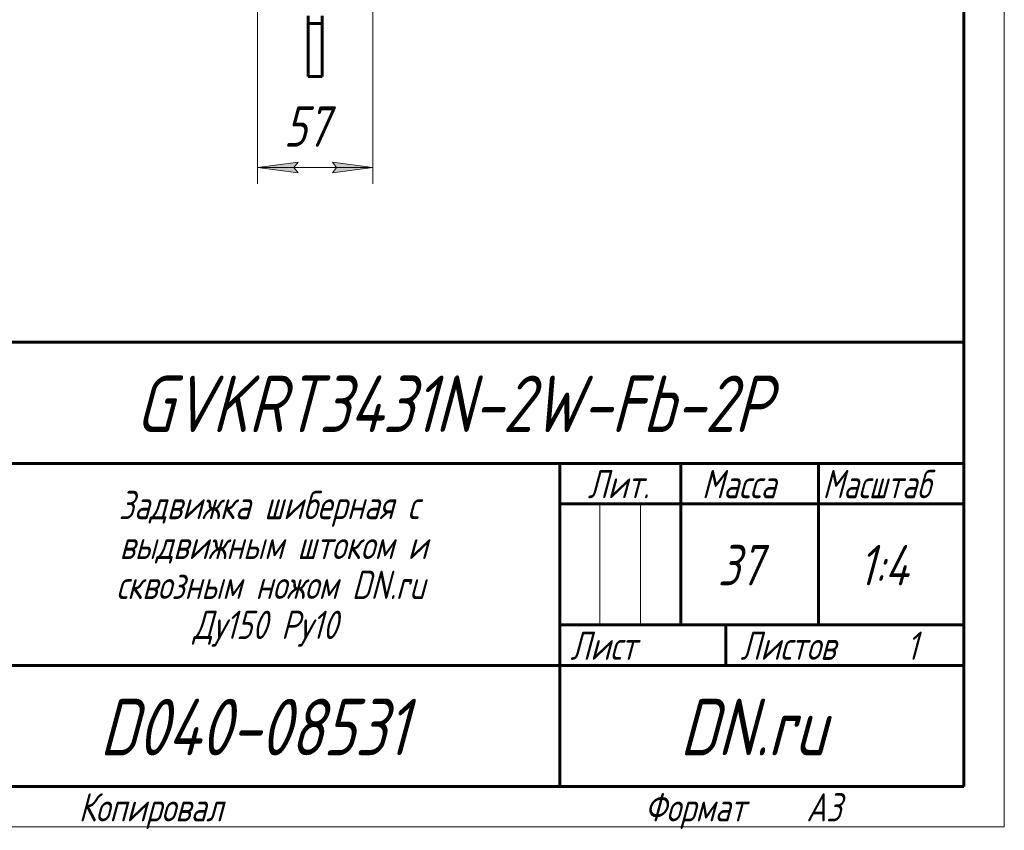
# Model space of a CAD drawing. Header units: millimetres. Extents: x -23 to 297, y 0 to 427.
# Tile 5 of 8: x 175 to 297, y 0 to 100. Entities that reach past the tile are written whole.
import ezdxf

# ---------------------------------------------------------------- set-up
doc = ezdxf.new("R2010")
doc.units = ezdxf.units.MM
doc.linetypes.add('K5LT_BASIC', pattern=[0])
doc.linetypes.add('K5LT_THIN', pattern=[0])
doc.layers.add('Системный слой', color=7, linetype='Continuous')
doc.layers.add('Системный слой (1)', color=7, linetype='Continuous', true_color=0x6c6c6c)
doc.styles.add('KDIMTEXTSTYLE', font='txt', dxfattribs={"width": 0.96, "oblique": 15, "height": 5})
doc.styles.add('KTEXTSTYLE', font='txt', dxfattribs={"width": 0.96, "height": 5})
doc.dimstyles.new('KDIMSTYLE (0.25)', dxfattribs={"dimtxt": 5, "dimasz": 1, "dimexe": 2, "dimexo": 0, "dimgap": 1, "dimtad": 1, "dimlfac": 4, "dimtxsty": 'KDIMTEXTSTYLE', "dimsah": 1, "dimcen": 0, "dimdle": 1, "dimadec": 0, "dimazin": 0, "dimtfac": 0.667, "dimtmove": 0, "dimatfit": 3, "dimfxl": 1, "dimtvp": 1, "dimtolj": 1, "dimtzin": 0, "dimarcsym": 0})

# ---------------------------------------------------------------- blocks, each defined once
blk = doc.blocks.new('D2')
at = {"layer": 'Системный слой (1)'}
for points in [[(130.72, 166.34), (134.49, 169.69), (129.98, 167.43), (130.77, 167.16)], [(84.81, 136.05), (89.32, 138.31), (88.53, 138.58), (88.58, 139.4)]]:
    blk.add_hatch(color=7, dxfattribs=at).paths.add_polyline_path(points)
at = {"layer": 'Системный слой (1)', "color": 7, "linetype": 'K5LT_THIN', "lineweight": 18}
for p, q in [((134.49, 169.69), (84.81, 136.05)), ((129.98, 167.43), (134.49, 169.69)), ((134.49, 169.69), (130.72, 166.34)), ((130.77, 167.16), (129.98, 167.43)), ((130.72, 166.34), (130.77, 167.16)), ((84.81, 136.05), (88.58, 139.4)), ((88.58, 139.4), (88.53, 138.58)), ((89.32, 138.31), (84.81, 136.05)), ((88.53, 138.58), (89.32, 138.31)), ((84.81, 136.05), (65.33, 122.87)), ((65.33, 122.87), (46.81, 122.87))]:
    blk.add_line(p, q, dxfattribs=at)
blk.add_wipeout([(48.81, 123.87), (48.81, 131.25), (62.75, 131.25), (62.75, 123.87)]).dxf.layer = 'Системный слой (1)'
at = {"layer": 'Системный слой (1)', "color": 7, "char_height": 5, "attachment_point": 1, "style": 'KTEXTSTYLE'}
for s, insert in [('\\fArial|b0|c204|p34;\\H5.0;\\W1.000;\\Q15;\\fGOST Type AU|b0|i0|c204|p34;\\Q15;\\W0.960;⌀', (48.81, 130.46)), ('\\fArial|b0|c204|p34;\\H5.0;\\W1.000;\\Q15;\\fGOST Type AU|b0|i0|c204|p34;\\Q15;\\W0.960;240', (52.12, 130.46))]:
    blk.add_mtext(s, dxfattribs=dict(at, insert=insert))
blk = doc.blocks.new('KDIMARROW_01')
at = {"layer": 'Системный слой'}
blk.add_hatch(color=0, dxfattribs=at).paths.add_polyline_path([(-5, -0.66), (0, 0), (-5, 0.66), (-4.5, 0)])
at = {"layer": 'Системный слой', "color": 0, "linetype": 'K5LT_THIN', "lineweight": 18}
for p, q in [((-4.5, 0), (-5, 0.66)), ((-5, 0.66), (0, 0)), ((0, 0), (-5, -0.66)), ((-5, -0.66), (-4.5, 0))]:
    blk.add_line(p, q, dxfattribs=at)
at = {"layer": 'Системный слой (1)', "color": 0, "linetype": 'K5LT_THIN', "lineweight": 18}
blk.add_line((109.65, 152.87), (109.4, 152.87), dxfattribs=at)
blk = doc.blocks.new('D6')
at = {"layer": 'Системный слой (1)', "color": 7, "linetype": 'K5LT_THIN', "lineweight": 18}
for p, q in [((204.63, 126.49), (204.63, 79.6)), ((218.88, 126.49), (218.88, 79.6)), ((209.63, 80.95), (204.63, 81.6)), ((204.63, 81.6), (218.88, 81.6)), ((209.13, 81.6), (209.63, 80.95)), ((218.88, 81.6), (213.88, 80.95)), ((213.88, 80.95), (214.38, 81.6))]:
    blk.add_line(p, q, dxfattribs=at)
blk.add_wipeout([(207.86, 82.6), (207.86, 89.99), (215.33, 89.99), (215.33, 82.6)]).dxf.layer = 'Системный слой (1)'
at = {"layer": 'Системный слой (1)'}
for points in [[(209.63, 80.95), (209.13, 81.6), (209.63, 82.26), (204.63, 81.6)], [(213.88, 80.95), (218.88, 81.6), (213.88, 82.26), (214.38, 81.6)]]:
    blk.add_hatch(color=7, dxfattribs=at).paths.add_polyline_path(points)
at = {"layer": 'Системный слой (1)', "color": 7, "linetype": 'K5LT_THIN', "lineweight": 18}
for p, q in [((204.63, 81.6), (209.63, 82.26)), ((209.63, 82.26), (209.13, 81.6)), ((214.38, 81.6), (213.88, 82.26)), ((213.88, 82.26), (218.88, 81.6))]:
    blk.add_line(p, q, dxfattribs=at)
at = {"layer": 'Системный слой (1)', "color": 7, "insert": (207.86, 89.19), "char_height": 5, "attachment_point": 1, "style": 'KTEXTSTYLE'}
blk.add_mtext('\\fArial|b0|c204|p34;\\H5.0;\\W1.000;\\Q15;\\fGOST Type AU|b0|i0|c204|p34;\\Q15;\\W0.960;57', dxfattribs=at)
blk = doc.blocks.new('U55')
at = {"color": 7, "linetype": 'K5LT_THIN', "lineweight": 18}
for p, q in [((297, 420), (297, 0)), ((246.96, 25), (246.96, 40)), ((251.98, 25), (251.98, 40)), ((297, 0), (0, 0))]:
    blk.add_line(p, q, dxfattribs=at)
at = {"color": 150, "linetype": 'K5LT_BASIC', "lineweight": 60, "true_color": 0x0080ff}
for p, q in [((292, 415), (292, 5)), ((107, 60), (292, 60)), ((172, 45), (292, 45)), ((242, 5), (242, 45)), ((257, 25), (257, 45)), ((274, 25), (274, 45)), ((242, 40), (257, 40)), ((257, 40), (292, 40)), ((242, 25), (292, 25)), ((262.57, 20), (262.57, 25)), ((172, 20), (242, 20)), ((242, 20), (292, 20)), ((292, 5), (20, 5))]:
    blk.add_line(p, q, dxfattribs=at)
at = {"color": 7, "attachment_point": 1, "style": 'KTEXTSTYLE'}
for s, insert, char_height in [('\\fArial|b0|c204|p34;\\H5.0;\\W1.000;\\Q15;\\fGOST Type AU|b0|i0|c204|p34;\\Q15;\\W0.960;\\H7.00;GVKRT3431N-2W-Fb-2P', (189.52, 55.86), 7), ('\\fArial|b0|c204|p34;\\H5.0;\\W1.000;\\Q15;\\fGOST Type AU|b0|i0|c204|p34;\\Q15;\\W0.960;\\H3.50;Лит.', (245.47, 44.18), 3.5), ('\\fArial|b0|c204|p34;\\H5.0;\\W1.000;\\Q15;\\fGOST Type AU|b0|i0|c204|p34;\\Q15;\\W0.960;\\H3.50;Масса', (259.58, 44.18), 3.5), ('\\fArial|b0|c204|p34;\\H5.0;\\W1.000;\\Q15;\\fGOST Type AU|b0|i0|c204|p34;\\Q15;\\W0.926;\\H3.50;Масштаб', (274.52, 44.18), 3.5), ('\\fArial|b0|c204|p34;\\H5.0;\\W1.000;\\Q15;\\fGOST Type AU|b0|i0|c204|p34;\\Q15;\\W0.960;\\H3.50;Задвижка шиберная с', (187.43, 41.59), 3.5), ('\\fArial|b0|c204|p34;\\H5.0;\\W1.000;\\Q15;\\fGOST Type AU|b0|i0|c204|p34;\\Q15;\\W0.960;\\H3.50;выдвижным штоком и', (187.56, 36.65), 3.5), ('\\fArial|b0|c204|p34;\\H5.0;\\W1.000;\\Q15;\\fGOST Type AU|b0|i0|c204|p34;\\Q15;\\W0.960;37', (261.55, 34.9), 5), ('\\fArial|b0|c204|p34;\\H5.0;\\W1.000;\\Q15;\\fGOST Type AU|b0|i0|c204|p34;\\Q15;\\W0.960;{\\c16711680;1:4}', (278.98, 34.9), 5), ('\\fArial|b0|c204|p34;\\H5.0;\\W1.000;\\Q15;\\fGOST Type AU|b0|i0|c204|p34;\\Q15;\\W0.960;\\H3.50;сквозным ножом DN.ru', (187.15, 31.71), 3.5), ('\\fArial|b0|c204|p34;\\H5.0;\\W1.000;\\Q15;\\fGOST Type AU|b0|i0|c204|p34;\\Q15;\\W0.960;\\H3.50;Ду150 Ру10', (196.64, 26.76), 3.5), ('\\fArial|b0|c204|p34;\\H5.0;\\W1.000;\\Q15;\\fGOST Type AU|b0|i0|c204|p34;\\Q15;\\W0.960;\\H3.50;Лист', (243.32, 24.18), 3.5), ('\\fArial|b0|c204|p34;\\H5.0;\\W1.000;\\Q15;\\fGOST Type AU|b0|i0|c204|p34;\\Q15;\\W0.960;\\H3.50;Листов', (264.36, 24.18), 3.5), ('\\fArial|b0|c204|p34;\\H5.0;\\W1.000;\\Q15;\\fGOST Type AU|b0|i0|c204|p34;\\Q15;\\W0.960;\\H3.50;1', (284.91, 24.18), 3.5), ('\\fArial|b0|c204|p34;\\H5.0;\\W1.000;\\Q15;\\fGOST Type AU|b0|i0|c204|p34;\\Q15;\\W0.960;\\H7.00;D040-08531', (185.08, 15.86), 7), ('\\fArial|b0|c204|p34;\\H5.0;\\W1.000;\\Q15;\\fGOST Type AU|b0|i0|c204|p34;\\Q15;\\W0.960;\\H7.00;DN.ru', (256.84, 15.86), 7), ('\\fArial|b0|c204|p34;\\H5.0;\\W1.000;\\Q15;\\fGOST Type AU|b0|i0|c204|p34;\\Q15;\\W0.960;\\H3.50;Копировал', (182.5, 4.18), 3.5), ('\\fArial|b0|c204|p34;\\H5.0;\\W1.000;\\Q15;\\fGOST Type AU|b0|i0|c204|p34;\\Q15;\\W0.960;\\H3.50;Формат', (252.5, 4.18), 3.5), ('\\fArial|b0|c204|p34;\\H5.0;\\W1.000;\\Q15;\\fGOST Type AU|b0|i0|c204|p34;\\Q15;\\W0.960;\\H3.50;A3', (272.5, 4.18), 3.5)]:
    blk.add_mtext(s, dxfattribs=dict(at, insert=insert, char_height=char_height))

msp = doc.modelspace()

# ---------------------------------------------------------------- linework, layer by layer
at = {"layer": 'Системный слой (1)', "color": 150, "linetype": 'K5LT_BASIC', "lineweight": 60, "true_color": 0x0080ff}
for p, q in [((210.8752, 100.3695), (210.8752, 99.4401)), ((212.6252, 100.3695), (212.6252, 99.4401)), ((210.8752, 99.4401), (212.6252, 99.4401)), ((210.8752, 92.8695), (210.8752, 99.4401)), ((212.6252, 99.4401), (212.6252, 92.8695)), ((212.6252, 92.8695), (210.8752, 92.8695))]:
    msp.add_line(p, q, dxfattribs=at)

# ---------------------------------------------------------------- dimensions: what is measured, and where the dimension line sits
at = {"layer": 'Системный слой (1)', "color": 7}
dim = msp.add_diameter_dim_2p(p1=(209.0258, 220.1345), p2=(10.2756, 85.6044), dimstyle='KDIMSTYLE (0.25)', override={"dimtih": 1, "dimtoh": 1, "dimpost": '\\fGOST Type AU|b0|c204|p34;\\H5.0;\\W0.960;\\Q15;<>', "dimblk1": 'KDIMARROW_01', "dimblk2": 'KDIMARROW_01', "dimclrt": 7, "dimtol": 1, "dimtp": 0, "dimtm": 0, "dimtdec": 5, "dimtmove": 1, "dimatfit": 2, "dimtolj": 1}, dxfattribs=at)
dim.commit()
dim.dimension.update_dxf_attribs({"geometry": 'D2', "text_midpoint": (63.3297, 122.8695), "dimtype": 163})

# ---------------------------------------------------------------- next in the draw order: dimensions: what is measured, and where the dimension line sits
dim = msp.add_linear_dim(base=(204.6252, 81.6041), p1=(218.8752, 126.4945), p2=(204.6252, 126.4945), dimstyle='KDIMSTYLE (0.25)', override={"dimexo": 0, "dimpost": '\\fGOST Type AU|b0|c204|p34;\\H5.0;\\W0.960;\\Q15;<>', "dimblk1": 'KDIMARROW_01', "dimblk2": 'KDIMARROW_01', "dimse1": 0, "dimse2": 0, "dimclrt": 7, "dimtol": 1, "dimtp": 0, "dimtm": 0, "dimtdec": 5, "dimtolj": 1}, dxfattribs=at)
dim.commit()
dim.dimension.update_dxf_attribs({"geometry": 'D6', "text_midpoint": (211.7502, 81.6041), "dimtype": 160})

# ---------------------------------------------------------------- next in the draw order: block references
msp.add_blockref('U55', (0, 0))

doc.saveas('drawing.dxf')
